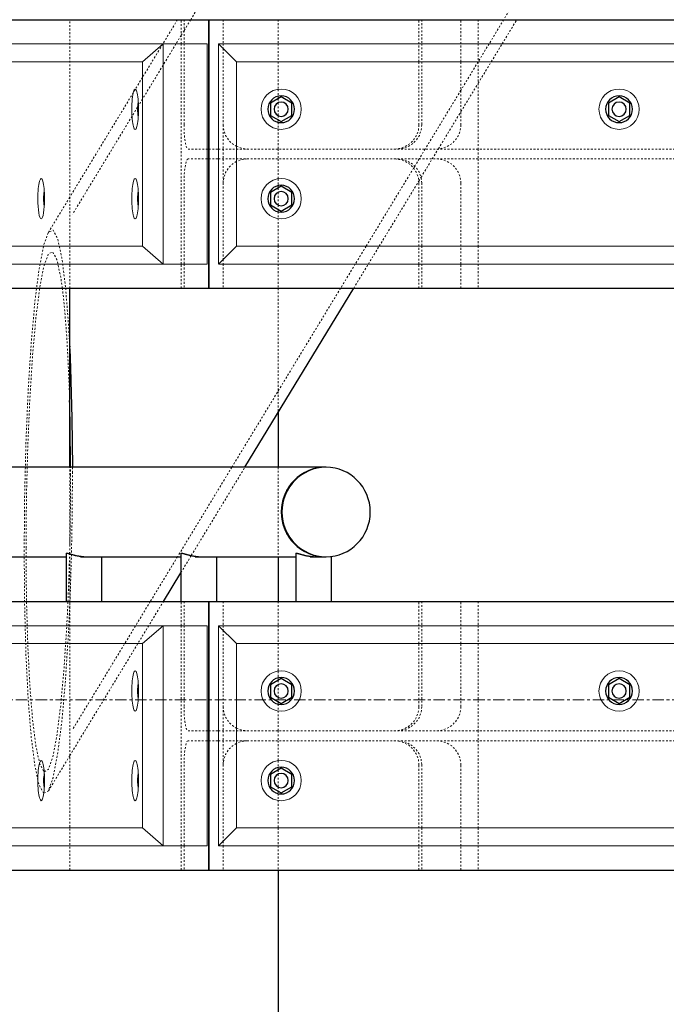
# Model space of a CAD drawing. Header units: millimetres. Extents: x -236694 to -141708, y -41476 to 103952.
# Tile 24 of 103: x -191185 to -190462, y -340 to 760. Entities that reach past the tile are written whole.
import ezdxf

# ---------------------------------------------------------------- set-up
doc = ezdxf.new("R2010")
doc.units = ezdxf.units.MM
doc.linetypes.add('Grid Line', pattern=[22.225, 12.7, -3.175, 3.175, -3.175])
doc.linetypes.add('XX-HIDDEN', pattern=[4, 2, -2])
for name, color, linetype, lineweight in [('N-CO-BC-BETONVORM-G', 50, 'Continuous', 25), ('N-CO-BC-BETONVORM-G-1', 50, 'XX-HIDDEN', 18), ('N-CO-BC-BETONVORM-GN', 10, 'XX-HIDDEN', 18), ('N-CO-KC-KUNSTSTOFVORM-G', 7, 'Continuous', 13), ('N-CO-SC-STAALVORM-G', 10, 'Continuous', 25), ('X-XX-AL-VERWIJZING-G-1', 7, 'Grid Line', 18)]:
    doc.layers.add(name, color=color, linetype=linetype, lineweight=lineweight)

# ---------------------------------------------------------------- blocks, each defined once
blk = doc.blocks.new('GM_Hakorit_2695 - GM_Hakorit_2695-V34-Doorsnede 3 dubbel geleidewerk')
at = {"layer": 'N-CO-KC-KUNSTSTOFVORM-G'}
for p, q in [((-101718.1, 733), (-101734.6, 713)), ((-101275.1, 733), (-101718.1, 733)), ((-101298.1, 713), (-101275.1, 733)), ((-101225.8, 733), (-101275.1, 733)), ((-101275.1, 733), (-101275.1, 487)), ((-101225.8, 487), (-101225.8, 733)), ((-101298.1, 713), (-101734.6, 713)), ((-101734.6, 713), (-101734.6, 507)), ((-101298.1, 507), (-101298.1, 713)), ((-101298.1, 507), (-101734.6, 507)), ((-101734.6, 507), (-101718.1, 487)), ((-101275.1, 487), (-101298.1, 507)), ((-101275.1, 487), (-101718.1, 487)), ((-101275.1, 487), (-101225.8, 487))]:
    blk.add_line(p, q, dxfattribs=at)
for centre, start_param, end_param in [((-101726.3, 660), 4.712389, 7.853982), ((-101516.3, 660), 4.712389, 7.853982), ((-101306.3, 660), 4.712389, 7.853982), ((-101726.3, 660), 1.570796, 4.712389), ((-101516.3, 660), 1.570796, 4.712389), ((-101306.3, 660), 1.570796, 4.712389), ((-101411.3, 560), 4.712389, 7.853982), ((-101306.3, 560), 4.712389, 7.853982), ((-101726.3, 560), 4.712389, 7.853982), ((-101621.3, 560), 4.712389, 7.853982), ((-101726.3, 560), 1.570796, 4.712389), ((-101621.3, 560), 1.570796, 3.135189), ((-101621.3, 560), 3.141593, 4.712389), ((-101411.3, 560), 1.570796, 3.135189), ((-101411.3, 560), 3.141593, 4.712389), ((-101306.3, 560), 1.570796, 4.712389)]:
    blk.add_ellipse(centre, major_axis=(0, 22.5), ratio=0.164399, start_param=start_param, end_param=end_param, dxfattribs=at)
blk = doc.blocks.new('GM_Hakorit_2695 - GM_Hakorit_2695-V33-Doorsnede 3 dubbel geleidewerk')
at = {"layer": 'N-CO-KC-KUNSTSTOFVORM-G'}
for p, q in [((-101718.1, 2683), (-101734.6, 2663)), ((-101275.1, 2683), (-101718.1, 2683)), ((-101298.1, 2663), (-101275.1, 2683)), ((-101225.8, 2683), (-101275.1, 2683)), ((-101275.1, 2683), (-101275.1, 2437)), ((-101225.8, 2437), (-101225.8, 2683)), ((-101298.1, 2663), (-101734.6, 2663)), ((-101734.6, 2663), (-101734.6, 2457)), ((-101298.1, 2457), (-101298.1, 2663)), ((-101298.1, 2457), (-101734.6, 2457)), ((-101734.6, 2457), (-101718.1, 2437)), ((-101275.1, 2437), (-101298.1, 2457)), ((-101275.1, 2437), (-101718.1, 2437)), ((-101275.1, 2437), (-101225.8, 2437))]:
    blk.add_line(p, q, dxfattribs=at)
for centre, start_param, end_param in [((-101726.3, 2610), 4.712389, 7.853982), ((-101516.3, 2610), 4.712389, 7.853982), ((-101306.3, 2610), 4.712389, 7.853982), ((-101726.3, 2610), 1.570796, 4.712389), ((-101516.3, 2610), 1.570796, 4.712389), ((-101306.3, 2610), 1.570796, 4.712389), ((-101726.3, 2510), 4.712389, 7.853982), ((-101621.3, 2510), 4.712389, 7.853982), ((-101411.3, 2510), 4.712389, 7.853982), ((-101306.3, 2510), 4.712389, 7.853982), ((-101726.3, 2510), 1.570796, 4.712389), ((-101621.3, 2510), 1.570796, 4.712389), ((-101411.3, 2510), 1.570796, 4.712389), ((-101306.3, 2510), 1.570796, 4.712389)]:
    blk.add_ellipse(centre, major_axis=(0, 22.5), ratio=0.164399, start_param=start_param, end_param=end_param, dxfattribs=at)
blk = doc.blocks.new('GM_Hakorit_895 - GM_Hakorit_895-3717133-Doorsnede 3 dubbel geleidewerk')
at = {"layer": 'N-CO-KC-KUNSTSTOFVORM-G'}
for p, q in [((-101213.2, 2683), (-101193.2, 2663)), ((-101213.2, 2437.1), (-101213.2, 2682.9)), ((-100318.3, 2683), (-101213.1, 2683)), ((-100338.2, 2663), (-100318.2, 2683)), ((-100318.2, 2682.9), (-100318.2, 2437.1)), ((-100338.2, 2663), (-101193.2, 2663)), ((-101193.2, 2663), (-101193.2, 2457)), ((-100338.2, 2457), (-100338.2, 2663)), ((-101193.2, 2457), (-101213.2, 2437)), ((-100338.2, 2457), (-101193.2, 2457)), ((-100318.2, 2437), (-100338.2, 2457)), ((-100318.3, 2437), (-101213.1, 2437))]:
    blk.add_line(p, q, dxfattribs=at)
for centre, start, end in [((-101143.2, 2610), 0, 180), ((-100765.7, 2610), 360, 180), ((-100388.2, 2610), 0, 180), ((-101143.2, 2610), 180, 0), ((-100765.7, 2610), 180, 360), ((-100388.2, 2610), 180, 0), ((-101143.2, 2510), 0, 180), ((-100388.2, 2510), 0, 180), ((-101143.2, 2510), 180, 0), ((-100388.2, 2510), 180, 0)]:
    blk.add_arc(centre, 22.5, start, end, dxfattribs=at)
blk = doc.blocks.new('GM_Bouten_Moeren_Zeskant - M16-V37-Doorsnede 3 dubbel geleidewerk')
at = {"layer": 'N-CO-SC-STAALVORM-G'}
for start_param, end_param in [(0.408289, 1.570796), (1.570796, 2.733304)]:
    blk.add_ellipse((-101784.9, 2615), major_axis=(0, 8), ratio=0.164399, start_param=start_param, end_param=end_param, dxfattribs=at)
blk = doc.blocks.new('GM_Bouten_Moeren_Zeskant - M16-V39-Doorsnede 3 dubbel geleidewerk')
at = {"layer": 'N-CO-SC-STAALVORM-G'}
for start_param, end_param in [(0.408289, 1.570796), (1.570796, 2.704066)]:
    blk.add_ellipse((-101972.3, -90), major_axis=(0, 8), ratio=0.164399, start_param=start_param, end_param=end_param, dxfattribs=at)
blk = doc.blocks.new('GM_Bouten_Moeren_Zeskant - M16-V40-Doorsnede 3 dubbel geleidewerk')
at = {"layer": 'N-CO-SC-STAALVORM-G'}
for p, q in [((-100765.7, 2623.9), (-100777.7, 2616.9)), ((-100753.7, 2616.9), (-100765.7, 2623.9)), ((-100777.7, 2616.9), (-100777.7, 2603.1)), ((-100753.7, 2603.1), (-100753.7, 2616.9)), ((-100777.7, 2603.1), (-100765.7, 2596.1)), ((-100765.7, 2596.1), (-100753.7, 2603.1))]:
    blk.add_line(p, q, dxfattribs=at)
for radius, start, end in [(15, 0, 180), (8, 0, 180), (15, 180, 0), (8, 180, 0)]:
    blk.add_arc((-100765.7, 2610), radius, start, end, dxfattribs=at)
blk = doc.blocks.new('GM_Haalbuis_2500 - GM_Haalbuis_2500-3744235-Doorsnede 3 dubbel geleidewerk')
at = {"layer": 'N-CO-SC-STAALVORM-G'}
for p, q in [((-101504.8, 260), (-101505.6, 260)), ((-101093.8, 260), (-101504.8, 260)), ((-101093, 260), (-101093.8, 260)), ((-101511.7, 164.1), (-101511.7, 110)), ((-101495.5, 160), (-101383.5, 160)), ((-101471.7, 110), (-101471.7, 160)), ((-101383.4, 164.1), (-101383.4, 110)), ((-101367.3, 160), (-101255.3, 160)), ((-101343.4, 110), (-101343.4, 160)), ((-101255.2, 164.1), (-101255.2, 110)), ((-101239.1, 160), (-101127, 160)), ((-101215.2, 110), (-101215.2, 160)), ((-101127, 164.1), (-101127, 110)), ((-101110.8, 160), (-101093.8, 160)), ((-101093.8, 160), (-101093, 160)), ((-101087, 110), (-101087, 160.7))]:
    blk.add_line(p, q, dxfattribs=at)
for centre, start_param, end_param in [((-101505.6, 210), 0, 1.570796), ((-101504.8, 210), 0.001253, 1.570796), ((-101504.8, 210), 0.341579, 0.48469), ((-101504.8, 210), 0.052474, 0.240139), ((-101093.8, 210), 0.00146, 1.570796), ((-101093, 210), 0.00146, 1.570796), ((-101093.8, 210), 0.496046, 0.573032), ((-101093.8, 210), 0.249476, 0.306691), ((-101093, 210), 4.712389, 6.283185), ((-101504.8, 210), 0.840904, 0.976858), ((-101504.8, 210), 0.593863, 0.729946), ((-101093.8, 210), 0.744712, 0.826085), ((-101504.8, 210), 1.086222, 1.228874), ((-101093.8, 210), 0.997891, 1.07468), ((-101504.8, 210), 1.330786, 1.570796), ((-101093.8, 210), 1.264485, 1.321216), ((-101505.6, 210), 1.570796, 3.017363), ((-101504.8, 210), 1.570796, 1.810806), ((-101504.8, 210), 1.570796, 3.000125), ((-101093.8, 210), 1.570796, 3.140133), ((-101093, 210), 1.570796, 3.140133), ((-101093, 210), 3.141593, 4.712389), ((-101504.8, 210), 1.912719, 2.055371), ((-101093.8, 210), 1.820376, 1.877108), ((-101504.8, 210), 2.164735, 2.300688), ((-101093.8, 210), 2.066913, 2.143702), ((-101093.8, 210), 2.315508, 2.396881), ((-101504.8, 210), 2.411646, 2.54773), ((-101504.8, 210), 2.656903, 2.800014), ((-101093.8, 210), 2.56856, 2.645547), ((-101504.8, 210), 2.901454, 3.000555), ((-101093.8, 210), 2.834901, 2.892117)]:
    blk.add_ellipse(centre, major_axis=(0, 50), ratio=0.986394, start_param=start_param, end_param=end_param, dxfattribs=at)
for points, knots in [([(-101511.7, 164.1), (-101511.7, 164.1), (-101511.6, 164.1), (-101511.4, 164.2), (-101511.1, 164.1), (-101510.5, 164.1), (-101509.9, 163.9), (-101509.1, 163.7), (-101508.3, 163.4), (-101507.6, 163.2), (-101507.1, 163.1), (-101506.5, 162.9), (-101505.7, 162.7), (-101504.7, 162.4), (-101503.5, 162.1), (-101502.6, 161.9), (-101502.1, 161.7), (-101501.9, 161.7)], [-0.5520102, -0.5520102, -0.5520102, -0.5520102, -0.5277778, -0.5, -0.4722222, -0.4444444, -0.4166667, -0.3888889, -0.3611111, -0.3472222, -0.3333333, -0.3194444, -0.3055556, -0.2777778, -0.25, -0.2361111, -0.2222222, -0.2222222, -0.2222222, -0.2222222]), ([(-101501.9, 161.7), (-101501.6, 161.6), (-101501.1, 161.5), (-101500.1, 161.3), (-101498.7, 161), (-101497.1, 160.7), (-101495.4, 160.5), (-101493.6, 160.3), (-101491.3, 160.1), (-101489.5, 160), (-101488.4, 160)], [-0.2222222, -0.2222222, -0.2222222, -0.2222222, -0.2083333, -0.1944444, -0.1666667, -0.1388889, -0.1111111, -0.0833333, -0.0555556, 0, 0, 0, 0]), ([(-101383.4, 164.1), (-101383.4, 164.1), (-101383.4, 164.1), (-101383.2, 164.2), (-101382.8, 164.1), (-101382.3, 164.1), (-101381.6, 163.9), (-101380.8, 163.7), (-101380.1, 163.4), (-101379.4, 163.2), (-101378.9, 163.1), (-101378.3, 162.9), (-101377.5, 162.7), (-101376.4, 162.4), (-101375.3, 162.1), (-101374.4, 161.9), (-101373.9, 161.7), (-101373.6, 161.7)], [-0.5520102, -0.5520102, -0.5520102, -0.5520102, -0.5277778, -0.5, -0.4722222, -0.4444444, -0.4166667, -0.3888889, -0.3611111, -0.3472222, -0.3333333, -0.3194444, -0.3055556, -0.2777778, -0.25, -0.2361111, -0.2222222, -0.2222222, -0.2222222, -0.2222222]), ([(-101373.6, 161.7), (-101373.4, 161.6), (-101372.9, 161.5), (-101371.8, 161.3), (-101370.5, 161), (-101368.9, 160.7), (-101367.2, 160.5), (-101365.4, 160.3), (-101363.1, 160.1), (-101361.3, 160), (-101360.1, 160)], [-0.2222222, -0.2222222, -0.2222222, -0.2222222, -0.2083333, -0.1944444, -0.1666667, -0.1388889, -0.1111111, -0.0833333, -0.0555556, 0, 0, 0, 0]), ([(-101255.2, 164.1), (-101255.2, 164.1), (-101255.2, 164.1), (-101255, 164.2), (-101254.6, 164.1), (-101254.1, 164.1), (-101253.4, 163.9), (-101252.6, 163.7), (-101251.8, 163.4), (-101251.2, 163.2), (-101250.6, 163.1), (-101250.1, 162.9), (-101249.3, 162.7), (-101248.2, 162.4), (-101247.1, 162.1), (-101246.1, 161.9), (-101245.6, 161.7), (-101245.4, 161.7)], [-0.5520102, -0.5520102, -0.5520102, -0.5520102, -0.5277778, -0.5, -0.4722222, -0.4444444, -0.4166667, -0.3888889, -0.3611111, -0.3472222, -0.3333333, -0.3194444, -0.3055556, -0.2777778, -0.25, -0.2361111, -0.2222222, -0.2222222, -0.2222222, -0.2222222]), ([(-101245.4, 161.7), (-101245.1, 161.6), (-101244.6, 161.5), (-101243.6, 161.3), (-101242.3, 161), (-101240.6, 160.7), (-101238.9, 160.5), (-101237.2, 160.3), (-101234.8, 160.1), (-101233.1, 160), (-101231.9, 160)], [-0.2222222, -0.2222222, -0.2222222, -0.2222222, -0.2083333, -0.1944444, -0.1666667, -0.1388889, -0.1111111, -0.0833333, -0.0555556, 0, 0, 0, 0]), ([(-101127, 164.1), (-101127, 164.1), (-101126.9, 164.1), (-101126.7, 164.2), (-101126.4, 164.1), (-101125.8, 164.1), (-101125.2, 163.9), (-101124.4, 163.7), (-101123.6, 163.4), (-101122.9, 163.2), (-101122.4, 163.1), (-101121.8, 162.9), (-101121, 162.7), (-101120, 162.4), (-101118.8, 162.1), (-101117.9, 161.9), (-101117.4, 161.7), (-101117.2, 161.7)], [-0.5520102, -0.5520102, -0.5520102, -0.5520102, -0.5277778, -0.5, -0.4722222, -0.4444444, -0.4166667, -0.3888889, -0.3611111, -0.3472222, -0.3333333, -0.3194444, -0.3055556, -0.2777778, -0.25, -0.2361111, -0.2222222, -0.2222222, -0.2222222, -0.2222222]), ([(-101117.2, 161.7), (-101116.9, 161.6), (-101116.4, 161.5), (-101115.4, 161.3), (-101114, 161), (-101112.4, 160.7), (-101110.7, 160.5), (-101109, 160.3), (-101106.6, 160.1), (-101104.8, 160), (-101103.7, 160)], [-0.2222222, -0.2222222, -0.2222222, -0.2222222, -0.2083333, -0.1944444, -0.1666667, -0.1388889, -0.1111111, -0.0833333, -0.0555556, 0, 0, 0, 0])]:
    blk.add_open_spline(points, degree=3, knots=knots, dxfattribs=at)
blk = doc.blocks.new('NLI_Balk_H - HEB300-V41-Doorsnede 3 dubbel geleidewerk')
at = {"layer": 'N-CO-BC-BETONVORM-GN'}
for p, q in [((-101224.1, 2565.5), (-101213.2, 2565.5)), ((-101213.2, 2565.5), (-101193.3, 2565.5)), ((-101193.2, 2565.5), (-100338.3, 2565.5)), ((-100338.2, 2565.5), (-100318.3, 2565.5)), ((-100318.2, 2565.5), (-100307.3, 2565.5)), ((-101224.1, 2554.5), (-101213.2, 2554.5)), ((-101213.2, 2554.5), (-101193.3, 2554.5)), ((-101193.2, 2554.5), (-100338.3, 2554.5)), ((-100338.2, 2554.5), (-100318.3, 2554.5)), ((-100318.2, 2554.5), (-100307.3, 2554.5))]:
    blk.add_line(p, q, dxfattribs=at)
blk = doc.blocks.new('NLI_Balk_Buis - ø323_9_12_5-V25-Doorsnede 3 dubbel geleidewerk')
at = {"layer": 'N-CO-BC-BETONVORM-GN'}
for p, q in [((-101089.7, 1014.5), (-101244.3, 760)), ((-100834.2, 859.3), (-100894.6, 760)), ((-101244.3, 760), (-101251.6, 747.9)), ((-100894.6, 760), (-100910.9, 733)), ((-101254.9, 742.5), (-101260.7, 733)), ((-101251.7, 747.7), (-101254.8, 742.7)), ((-101260.7, 733), (-101275, 709.4)), ((-100911, 733), (-100923.1, 713)), ((-101275.1, 709.2), (-101298, 671.5)), ((-100923.2, 712.9), (-100942.3, 681.3)), ((-101298.1, 671.3), (-101302.6, 663.9)), ((-100942.4, 681.2), (-100982.3, 615.5)), ((-101303.7, 662.2), (-101309.7, 652.3)), ((-101302.7, 663.8), (-101303.6, 662.4)), ((-101309.8, 652.2), (-101376.3, 542.6)), ((-100982.4, 615.5), (-100989, 604.5)), ((-100995.2, 594.3), (-101048.2, 507)), ((-100994, 596.2), (-100995.2, 594.4)), ((-100989, 604.5), (-100994, 596.3)), ((-101048.3, 507), (-101060.4, 487)), ((-101060.4, 487), (-101076.8, 460)), ((-101076.8, 460), (-101198.3, 260)), ((-101198.3, 260), (-101259, 160)), ((-101259, 160), (-101289.4, 110)), ((-101289.4, 110), (-101376.3, -33.1))]:
    blk.add_line(p, q, dxfattribs=at)

msp = doc.modelspace()

# ---------------------------------------------------------------- linework, layer by layer
at = {"layer": 'N-CO-BC-BETONVORM-GN'}
for p, q in [((-191128.9, 460), (-191128.9, 760)), ((-191008.5, 760), (-191025, 732.7)), ((-191004.4, 733), (-191004.4, 760)), ((-191001.2, 760), (-191001.2, 733)), ((-190957.5, 760), (-190957.5, 733)), ((-190896.2, 760), (-190896.2, 733)), ((-190738.8, 733), (-190738.8, 760)), ((-190735.6, 760), (-190735.6, 733)), ((-190691.9, 733), (-190691.9, 760)), ((-190672.7, 760), (-190672.7, 733)), ((-190645.8, 733), (-190629.5, 760)), ((-191025.2, 732.4), (-191047.6, 695.6)), ((-191004.4, 487), (-191004.4, 733)), ((-191001.2, 733), (-191001.2, 642.5)), ((-190957.5, 733), (-190957.5, 727.9)), ((-190957.5, 727.7), (-190957.5, 642.5)), ((-190896.2, 733), (-190896.2, 713)), ((-190738.8, 713), (-190738.8, 733)), ((-190735.6, 733), (-190735.6, 713)), ((-190691.9, 713), (-190691.9, 733)), ((-190672.7, 733), (-190672.7, 713)), ((-190658, 713), (-190645.9, 733)), ((-190896.2, 713), (-190896.2, 682.1)), ((-190738.8, 642.5), (-190738.8, 713)), ((-190735.6, 713), (-190735.6, 642.5)), ((-190691.9, 642.5), (-190691.9, 713)), ((-190672.7, 713), (-190672.7, 615.5)), ((-190672.6, 689), (-190658, 713)), ((-191047.7, 695.4), (-191057.8, 678.7)), ((-190691.9, 657.3), (-190672.7, 688.8)), ((-191057.9, 678.5), (-191128.8, 561.8)), ((-190896.2, 682), (-190896.2, 674.6)), ((-190896.2, 674.5), (-190896.2, 671.9)), ((-190896.2, 671.8), (-190896.2, 667.2)), ((-190896.2, 667.1), (-190896.2, 652.9)), ((-190896.2, 652.8), (-190896.2, 648.2)), ((-190717, 615.8), (-190692, 657.1)), ((-190957.5, 642.5), (-190957.5, 615.5)), ((-190896.2, 648.1), (-190896.2, 645.5)), ((-190896.2, 645.4), (-190896.2, 638)), ((-190896.2, 637.9), (-190896.2, 615.5)), ((-190996.7, 615.5), (-190975.3, 615.5)), ((-190975.2, 615.5), (-190973.7, 615.5)), ((-190957.5, 615.5), (-190957.5, 604.5)), ((-190896.2, 615.5), (-190896.2, 604.5)), ((-190723.9, 604.5), (-190717.3, 615.5)), ((-190717.2, 615.5), (-190717.1, 615.7)), ((-190672.7, 615.5), (-190672.7, 604.5)), ((-190975.3, 604.5), (-190996.7, 604.5)), ((-190973.7, 604.5), (-190975.2, 604.5)), ((-190957.5, 604.5), (-190957.5, 577.5)), ((-190896.2, 604.5), (-190896.2, 582.1)), ((-190736.4, 584), (-190723.9, 604.5)), ((-190672.7, 604.5), (-190672.7, 507)), ((-190739, 579.7), (-190736.4, 583.9)), ((-191001.2, 577.5), (-191001.2, 487)), ((-190957.5, 577.5), (-190957.5, 492.3)), ((-190896.2, 582), (-190896.2, 574.6)), ((-190896.2, 574.5), (-190896.2, 571.9)), ((-190783.1, 507), (-190739, 579.6)), ((-190738.8, 507), (-190738.8, 577.5)), ((-190735.6, 577.5), (-190735.6, 507)), ((-190691.9, 507), (-190691.9, 577.5)), ((-191128.9, 561.6), (-191152.8, 522.3)), ((-190896.2, 571.8), (-190896.2, 567.2)), ((-190896.2, 567.1), (-190896.2, 552.9)), ((-190896.2, 552.8), (-190896.2, 548.2)), ((-190896.2, 548.1), (-190896.2, 545.5)), ((-190896.2, 545.4), (-190896.2, 538)), ((-190896.2, 537.9), (-190896.2, 507)), ((-190896.2, 507), (-190896.2, 487)), ((-190795.3, 487), (-190783.2, 507)), ((-190738.8, 487), (-190738.8, 507)), ((-190735.6, 507), (-190735.6, 487)), ((-190691.9, 487), (-190691.9, 507)), ((-190672.7, 507), (-190672.7, 487)), ((-191004.4, 460), (-191004.4, 487)), ((-191001.2, 487), (-191001.2, 460)), ((-190957.5, 492.1), (-190957.5, 487)), ((-190957.5, 487), (-190957.5, 460)), ((-190896.2, 487), (-190896.2, 460)), ((-190811.7, 460), (-190795.3, 487)), ((-190738.8, 460), (-190738.8, 487)), ((-190735.6, 487), (-190735.6, 460)), ((-190691.9, 460), (-190691.9, 487)), ((-190672.7, 487), (-190672.7, 460)), ((-190896.2, 460), (-190896.2, 345)), ((-190896.2, 344.8), (-190896.2, 321.2)), ((-191128.9, 163.3), (-191128.9, 260)), ((-191127.9, 251.4), (-191127.9, 260.1)), ((-191125.8, 260), (-191125.8, 254.8)), ((-190993.1, 161.4), (-190933.2, 260)), ((-190896.2, 260), (-190896.2, 160)), ((-191129.1, 163.3), (-191128.9, 168.8)), ((-191128.9, 110), (-191128.9, 163.2)), ((-191004.7, 142.3), (-190993.1, 161.3)), ((-191128.9, -190), (-191128.9, 110)), ((-191128.8, -62.1), (-191024.3, 110)), ((-191128.7, 109.9), (-191128.8, 107.4)), ((-191004.4, 83), (-191004.4, 110)), ((-191001.2, 110), (-191001.2, 83)), ((-190957.5, 110), (-190957.5, 83)), ((-190896.2, 110), (-190896.2, 83)), ((-190738.8, 83), (-190738.8, 110)), ((-190735.6, 110), (-190735.6, 83)), ((-190691.9, 83), (-190691.9, 110)), ((-190672.7, 110), (-190672.7, 83)), ((-191004.4, -163), (-191004.4, 83)), ((-191001.2, 83), (-191001.2, -7.5)), ((-190957.5, 83), (-190957.5, 77.9)), ((-190957.5, 77.7), (-190957.5, -7.5)), ((-190896.2, 83), (-190896.2, 63)), ((-190738.8, 63), (-190738.8, 83)), ((-190735.6, 83), (-190735.6, 63)), ((-190691.9, 63), (-190691.9, 83)), ((-190672.7, 83), (-190672.7, 63)), ((-190896.2, 63), (-190896.2, 32.1)), ((-190738.8, -7.5), (-190738.8, 63)), ((-190735.6, 63), (-190735.6, -7.5)), ((-190691.9, -7.5), (-190691.9, 63)), ((-190672.7, 63), (-190672.7, -34.5)), ((-190896.2, 32), (-190896.2, 24.6)), ((-190896.2, 24.5), (-190896.2, 21.9)), ((-190896.2, 21.8), (-190896.2, 17.2)), ((-190896.2, 17.1), (-190896.2, 2.9)), ((-190896.2, 2.8), (-190896.2, -1.8)), ((-190957.5, -7.5), (-190957.5, -34.5)), ((-190896.2, -1.9), (-190896.2, -4.5)), ((-190896.2, -4.6), (-190896.2, -12)), ((-190896.2, -12.1), (-190896.2, -34.5)), ((-190996.7, -34.5), (-190975.3, -34.5)), ((-190975.2, -34.5), (-190973.7, -34.5)), ((-190957.5, -34.5), (-190957.5, -45.5)), ((-190896.2, -34.5), (-190896.2, -45.5)), ((-190672.7, -34.5), (-190672.7, -45.5)), ((-190975.3, -45.5), (-190996.7, -45.5)), ((-190973.7, -45.5), (-190975.2, -45.5)), ((-190957.5, -45.5), (-190957.5, -72.5)), ((-190896.2, -45.5), (-190896.2, -67.9)), ((-190672.7, -45.5), (-190672.7, -143)), ((-191152.7, -101.5), (-191128.9, -62.3)), ((-191001.2, -72.5), (-191001.2, -163)), ((-190957.5, -72.5), (-190957.5, -157.7)), ((-190896.2, -68), (-190896.2, -75.4)), ((-190896.2, -75.5), (-190896.2, -78.1)), ((-190738.8, -143), (-190738.8, -72.5)), ((-190735.6, -72.5), (-190735.6, -143)), ((-190691.9, -143), (-190691.9, -72.5)), ((-190896.2, -78.2), (-190896.2, -82.8)), ((-190896.2, -82.9), (-190896.2, -97.1)), ((-190896.2, -97.2), (-190896.2, -101.8)), ((-190896.2, -101.9), (-190896.2, -104.5)), ((-190896.2, -104.6), (-190896.2, -112)), ((-190896.2, -112.1), (-190896.2, -143)), ((-190896.2, -143), (-190896.2, -163)), ((-190738.8, -163), (-190738.8, -143)), ((-190735.6, -143), (-190735.6, -163)), ((-190691.9, -163), (-190691.9, -143)), ((-190672.7, -143), (-190672.7, -163)), ((-191004.4, -190), (-191004.4, -163)), ((-191001.2, -163), (-191001.2, -190)), ((-190957.5, -157.9), (-190957.5, -163)), ((-190957.5, -163), (-190957.5, -190)), ((-190896.2, -163), (-190896.2, -190)), ((-190738.8, -190), (-190738.8, -163)), ((-190735.6, -163), (-190735.6, -190)), ((-190691.9, -190), (-190691.9, -163)), ((-190672.7, -163), (-190672.7, -190))]:
    msp.add_line(p, q, dxfattribs=at)
at = {"layer": 'N-CO-BC-BETONVORM-GN', "flags": 128}
for points in [[(-191001.2, 642.5), (-191001.1, 636.5), (-191000.8, 630.8), (-191000.2, 625.7), (-190999.5, 621.4), (-190998.7, 618.2), (-190997.7, 616.2), (-190996.7, 615.5)], [(-190957.5, 642.5), (-190956.8, 636.5), (-190954.8, 630.8), (-190951.6, 625.7), (-190947.2, 621.4), (-190942.8, 618.6)], [(-190765.7, 615.5), (-190760, 616.2), (-190754.2, 618.2), (-190749.1, 621.4), (-190744.7, 625.7), (-190741.5, 630.8), (-190739.4, 636.5), (-190738.8, 642.5)], [(-190735.6, 642.5), (-190736.3, 636.5), (-190738.3, 630.8), (-190741.6, 625.7), (-190745.9, 621.4), (-190751.1, 618.2), (-190756.9, 616.2), (-190762.5, 615.5)], [(-190718.8, 615.5), (-190713.2, 616.2), (-190707.4, 618.2), (-190702.2, 621.4), (-190697.9, 625.7), (-190694.6, 630.8), (-190692.6, 636.5), (-190691.9, 642.5)], [(-190942.7, 618.5), (-190942, 618.2), (-190936.3, 616.2), (-190930.6, 615.5)], [(-190996.7, 604.5), (-190997.7, 603.8), (-190998.7, 601.8), (-190999.5, 598.6), (-191000.2, 594.3), (-191000.8, 589.2), (-191001.1, 583.5), (-191001.2, 577.5)], [(-190942.8, 601.4), (-190947.2, 598.6), (-190951.6, 594.3), (-190954.8, 589.2), (-190956.8, 583.5), (-190957.5, 577.5)], [(-190930.6, 604.5), (-190936.3, 603.8), (-190942, 601.8), (-190942.7, 601.5)], [(-190738.8, 577.5), (-190739.4, 583.5), (-190741.5, 589.2), (-190744.7, 594.3), (-190749.1, 598.6), (-190754.2, 601.8), (-190760, 603.8), (-190765.7, 604.5)], [(-190762.5, 604.5), (-190756.9, 603.8), (-190751.1, 601.8), (-190745.9, 598.6), (-190741.6, 594.3), (-190738.3, 589.2), (-190736.3, 583.5), (-190735.6, 577.5)], [(-190691.9, 577.5), (-190692.6, 583.5), (-190694.6, 589.2), (-190697.9, 594.3), (-190702.2, 598.6), (-190707.4, 601.8), (-190713.2, 603.8), (-190718.8, 604.5)], [(-191179.8, 165.9), (-191179.3, 227.6), (-191177.8, 288.7), (-191175.3, 346.7), (-191171.9, 399.5), (-191167.8, 445), (-191163.2, 481.5), (-191158.1, 507.6), (-191152.8, 522.3), (-191147.6, 525), (-191142.5, 515.6), (-191137.8, 494.4), (-191133.7, 462.3), (-191133.5, 460.2)], [(-191137.2, 460.1), (-191139, 472.5), (-191143.3, 492), (-191148, 500.7), (-191152.8, 498.2), (-191157.7, 484.7), (-191162.4, 460.6), (-191166.7, 426.9), (-191170.4, 384.9), (-191173.5, 336.2), (-191175.8, 282.6), (-191177.3, 226.3), (-191177.7, 169.3)], [(-191129, 334.5), (-191129.8, 358.4), (-191132.1, 404.4), (-191135.2, 442.9), (-191137.2, 460)], [(-191133.5, 460.1), (-191130.4, 420.6), (-191129, 396.6)], [(-191125.8, 254.8), (-191126.4, 193.1), (-191127, 162.8)], [(-191128.8, 173.6), (-191128.4, 194.4), (-191127.9, 251.4)], [(-191164.6, -89.8), (-191167.8, -73.7), (-191171.9, -41.7), (-191175.3, 0.1), (-191177.8, 49.9), (-191179.3, 105.9), (-191179.8, 165.9)], [(-191177.7, 169.3), (-191177.3, 114), (-191175.8, 62.3), (-191173.5, 16.3), (-191170.4, -22.2), (-191166.7, -51.8), (-191162.6, -70.4)], [(-191130.9, 110), (-191129.8, 138.1), (-191129.1, 163.2)], [(-191127, 162.7), (-191127.9, 132), (-191128.7, 110)], [(-191128.9, 104.8), (-191130.4, 74), (-191133.7, 21.2), (-191137.8, -24.3), (-191142.5, -60.8), (-191147.6, -86.9), (-191152.8, -101.6), (-191158, -104.3)], [(-191157.5, -80.1), (-191152.8, -77.5), (-191148, -64), (-191143.3, -39.9), (-191139, -6.2), (-191135.2, 35.8), (-191132.1, 84.5), (-191130.9, 109.9)], [(-191001.2, -7.5), (-191001.1, -13.5), (-191000.8, -19.2), (-191000.2, -24.3), (-190999.5, -28.6), (-190998.7, -31.8), (-190997.7, -33.8), (-190996.7, -34.5)], [(-190957.5, -7.5), (-190956.8, -13.5), (-190954.8, -19.2), (-190951.6, -24.3), (-190947.2, -28.6), (-190942.8, -31.4)], [(-190762.1, -34.2), (-190755.8, -32.5), (-190750.2, -29.4), (-190745.4, -25.1), (-190741.8, -19.8), (-190739.5, -13.8), (-190738.8, -7.5)], [(-190735.6, -7.5), (-190736.4, -13.8), (-190738.6, -19.8), (-190742.2, -25.1), (-190747, -29.4), (-190752.7, -32.5), (-190758.9, -34.2)], [(-190718.8, -34.5), (-190713.2, -33.8), (-190707.4, -31.8), (-190702.2, -28.6), (-190697.9, -24.3), (-190694.6, -19.2), (-190692.6, -13.5), (-190691.9, -7.5)], [(-190942.7, -31.5), (-190942, -31.8), (-190936.3, -33.8), (-190930.6, -34.5)], [(-190996.7, -45.5), (-190997.7, -46.2), (-190998.7, -48.2), (-190999.5, -51.4), (-191000.2, -55.7), (-191000.8, -60.8), (-191001.1, -66.5), (-191001.2, -72.5)], [(-190942.8, -48.6), (-190947.2, -51.4), (-190951.6, -55.7), (-190954.8, -60.8), (-190956.8, -66.5), (-190957.5, -72.5)], [(-190930.6, -45.5), (-190936.3, -46.2), (-190942, -48.2), (-190942.7, -48.5)], [(-190738.8, -72.5), (-190739.5, -66.2), (-190741.8, -60.2), (-190745.4, -54.9), (-190750.2, -50.6), (-190755.8, -47.5), (-190762.1, -45.8)], [(-190758.9, -45.8), (-190752.7, -47.5), (-190747, -50.6), (-190742.2, -54.9), (-190738.6, -60.2), (-190736.4, -66.2), (-190735.6, -72.5)], [(-190691.9, -72.5), (-190692.6, -66.5), (-190694.6, -60.8), (-190697.9, -55.7), (-190702.2, -51.4), (-190707.4, -48.2), (-190713.2, -46.2), (-190718.8, -45.5)], [(-191162.6, -70.5), (-191162.4, -71.3), (-191157.7, -80), (-191157.6, -80)], [(-191158.1, -104.3), (-191163.2, -94.9), (-191164.5, -90.1)]]:
    msp.add_lwpolyline(points, dxfattribs=at)
at = {"layer": 'N-CO-SC-STAALVORM-G'}
for p, q in [((-191420, 760), (-190973.6, 760)), ((-190973.6, 460), (-190973.6, 760)), ((-190973.6, 760), (-190973.6, 460)), ((-190973.6, 760), (-190056.8, 760)), ((-191420, 460), (-190973.6, 460)), ((-191128.9, 260), (-191128.9, 460)), ((-190973.6, 460), (-190056.8, 460)), ((-190933.2, 260), (-190811.7, 460)), ((-191129, 396.6), (-191128.9, 394.6)), ((-191128.9, 330.6), (-191129, 334.4)), ((-190896.2, 321.2), (-190896.2, 320.9)), ((-190896.2, 320.7), (-190896.2, 260)), ((-190896.2, 160), (-190896.2, 110)), ((-191024.3, 110), (-191004.8, 142.1)), ((-191420, 110), (-190973.6, 110)), ((-190973.6, -190), (-190973.6, 110)), ((-190973.6, 110), (-190973.6, -190)), ((-190973.6, 110), (-190056.8, 110)), ((-191420, -190), (-190973.6, -190)), ((-190973.6, -190), (-190056.8, -190)), ((-190896.2, -190), (-190896.2, -1440))]:
    msp.add_line(p, q, dxfattribs=at)
at = {"layer": 'N-CO-SC-STAALVORM-G', "flags": 128}
for points in [[(-191128.8, 392.4), (-191127.9, 370.8), (-191126.4, 314.8), (-191125.8, 260.1)], [(-191127.9, 260.1), (-191128.4, 306.7), (-191128.8, 326.2)]]:
    msp.add_lwpolyline(points, dxfattribs=at)
at = {"layer": 'X-XX-AL-VERWIJZING-G-1'}
msp.add_line((-193233.9, 0), (-188296.6, 0), dxfattribs=at)

# ---------------------------------------------------------------- block references
at = {"layer": 'N-CO-BC-BETONVORM-G'}
for name, p in [('GM_Hakorit_2695 - GM_Hakorit_2695-V34-Doorsnede 3 dubbel geleidewerk', (-89749.5, 0)), ('GM_Hakorit_895 - GM_Hakorit_895-3717133-Doorsnede 3 dubbel geleidewerk', (-89749.5, -1950)), ('GM_Bouten_Moeren_Zeskant - M16-V40-Doorsnede 3 dubbel geleidewerk', (-90127, -1950)), ('GM_Bouten_Moeren_Zeskant - M16-V40-Doorsnede 3 dubbel geleidewerk', (-89749.5, -1950)), ('GM_Bouten_Moeren_Zeskant - M16-V37-Doorsnede 3 dubbel geleidewerk', (-89267, -1955)), ('GM_Bouten_Moeren_Zeskant - M16-V40-Doorsnede 3 dubbel geleidewerk', (-90127, -2050)), ('GM_Bouten_Moeren_Zeskant - M16-V37-Doorsnede 3 dubbel geleidewerk', (-89372, -2055)), ('GM_Bouten_Moeren_Zeskant - M16-V37-Doorsnede 3 dubbel geleidewerk', (-89267, -2055)), ('GM_Haalbuis_2500 - GM_Haalbuis_2500-3744235-Doorsnede 3 dubbel geleidewerk', (-89749.5, 0)), ('GM_Hakorit_2695 - GM_Hakorit_2695-V33-Doorsnede 3 dubbel geleidewerk', (-89749.5, -2600)), ('GM_Hakorit_895 - GM_Hakorit_895-3717133-Doorsnede 3 dubbel geleidewerk', (-89749.5, -2600)), ('GM_Bouten_Moeren_Zeskant - M16-V40-Doorsnede 3 dubbel geleidewerk', (-90127, -2600)), ('GM_Bouten_Moeren_Zeskant - M16-V40-Doorsnede 3 dubbel geleidewerk', (-89749.5, -2600)), ('GM_Bouten_Moeren_Zeskant - M16-V37-Doorsnede 3 dubbel geleidewerk', (-89267, -2605)), ('GM_Bouten_Moeren_Zeskant - M16-V40-Doorsnede 3 dubbel geleidewerk', (-90127, -2700)), ('GM_Bouten_Moeren_Zeskant - M16-V39-Doorsnede 3 dubbel geleidewerk', (-89184.5, 0)), ('GM_Bouten_Moeren_Zeskant - M16-V39-Doorsnede 3 dubbel geleidewerk', (-89079.5, 0))]:
    msp.add_blockref(name, p, dxfattribs=at)
at = {"layer": 'N-CO-BC-BETONVORM-G-1'}
for name, p in [('NLI_Balk_Buis - ø323_9_12_5-V25-Doorsnede 3 dubbel geleidewerk', (-89749.5, 0)), ('NLI_Balk_H - HEB300-V41-Doorsnede 3 dubbel geleidewerk', (-89749.5, -1950)), ('NLI_Balk_H - HEB300-V41-Doorsnede 3 dubbel geleidewerk', (-89749.5, -2600))]:
    msp.add_blockref(name, p, dxfattribs=at)

doc.saveas('drawing.dxf')
